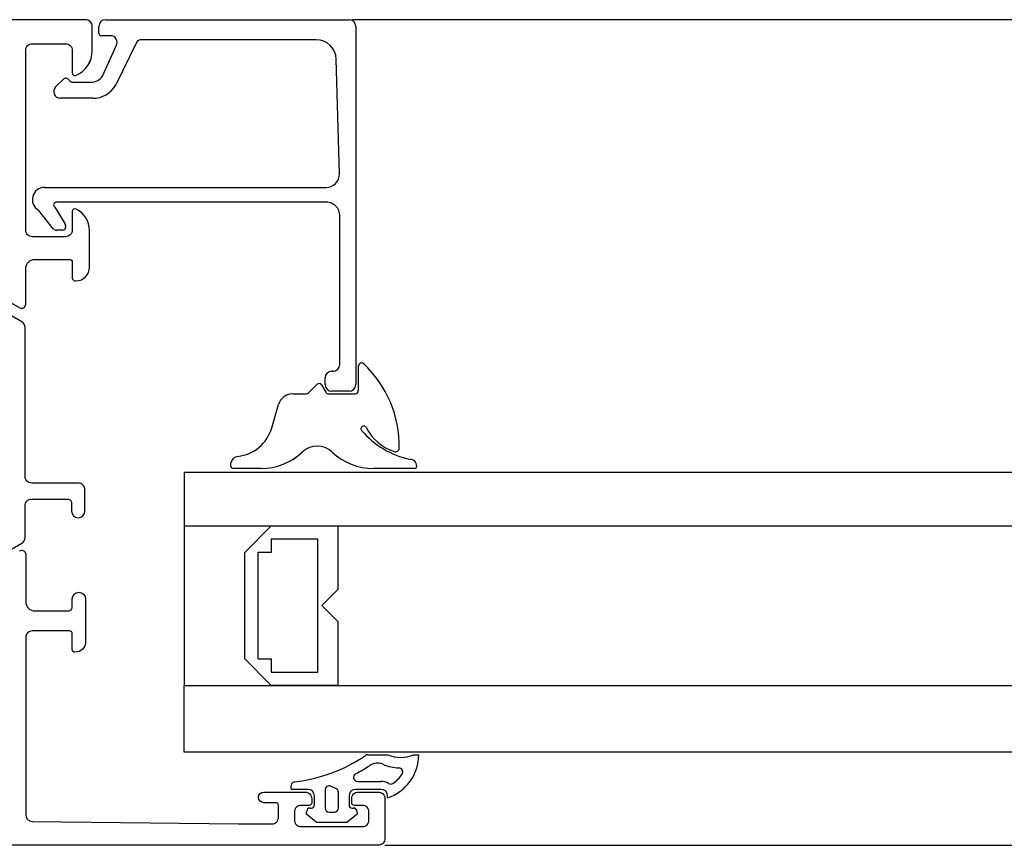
# Model space of a CAD drawing. Header units: millimetres. Extents: x 111285 to 237437, y -9513 to 52045.
# Tile 35 of 117: x 137683 to 137757, y 400 to 462. Entities that reach past the tile are written whole.
import ezdxf

# ---------------------------------------------------------------- set-up
doc = ezdxf.new("R2010")
doc.units = ezdxf.units.MM
doc.header["$LTSCALE"] = 100
doc.layers.get('0').update_dxf_attribs({"color": 252})
doc.layers.add('0-BUITENKOZIJNEN', color=252, linetype='Continuous')

# ---------------------------------------------------------------- blocks, each defined once
blk = doc.blocks.new('SR8-hori')
at = {"linetype": 'Continuous', "ltscale": 0.25}
for p, q in [((224, 56.9), (75.552, 56.9)), ((78, -5.1), (224, -5.1))]:
    blk.add_line(p, q, dxfattribs=at)
at = {"linetype": 'Continuous'}
for p, q in [((76, 29.046), (76, 30.873)), ((72.266, 28.872), (72.911, 29.518)), ((73.233, 29.475), (73.552, 28.923)), ((71.072, 28.8), (72.092, 28.8)), ((73.765, 28.8), (75.755, 28.8)), ((69.491, 26.244), (70.003, 27.999)), ((66.42, 23.364), (66.42, 23.624)), ((68.693, 23.2), (66.584, 23.2)), ((80.224, 23.2), (77.136, 23.2)), ((80.388, 23.383), (80.388, 23.364)), ((224, 22.9), (62.914, 22.9)), ((62.914, 22.9), (62.914, 18.9)), ((62.914, 18.9), (224, 18.9)), ((62.914, 18.9), (62.914, 6.9)), ((67.457, 16.9), (69.457, 18.9)), ((69.457, 18.9), (74.457, 18.9)), ((74.457, 18.9), (74.457, 14.1)), ((72.957, 17.9), (69.457, 17.9)), ((69.457, 17.9), (69.457, 16.9)), ((72.957, 7.9), (72.957, 17.9)), ((67.457, 8.9), (67.457, 16.9)), ((69.457, 16.9), (68.457, 16.9)), ((68.457, 16.9), (68.457, 8.9)), ((74.457, 14.1), (73.257, 12.9)), ((73.257, 12.9), (74.457, 11.7)), ((74.457, 11.7), (74.457, 6.9)), ((69.457, 6.9), (67.457, 8.9)), ((68.457, 8.9), (69.457, 8.9)), ((69.457, 8.9), (69.457, 7.9)), ((69.457, 7.9), (72.957, 7.9)), ((62.914, 1.9), (62.914, 6.9)), ((62.914, 6.9), (224, 6.9)), ((74.457, 6.9), (69.457, 6.9)), ((224, 1.9), (62.914, 1.9)), ((76.544, 1.648), (76.544, 1.648)), ((76.713, 1.7), (76.713, 1.7)), ((76.713, 1.7), (78.212, 1.7)), ((78.212, 1.7), (78.212, 1.7)), ((80.155, 1.7), (80.155, 1.7)), ((80.155, 1.7), (80.538, 1.7)), ((80.538, 1.7), (80.538, 1.7)), ((76.879, 0.909), (76.879, 0.909)), ((75.797, 0.265), (75.797, 0.265)), ((79.05, 0.705), (79.05, 0.705)), ((79.286, 0.237), (79.286, 0.237)), ((70.984, -0.492), (70.984, -0.492)), ((74.318, -0.836), (73.918, -0.665)), ((75.937, -0.3), (75.937, -0.3)), ((75.937, -0.3), (77.7, -0.3)), ((77.7, -0.3), (77.7, -0.3)), ((78.275, -0.462), (78.275, -0.462)), ((78.601, -0.453), (78.601, -0.453)), ((72.2, -0.9), (70.958, -0.9)), ((70.958, -0.9), (70.958, -0.9)), ((72.2, -0.9), (72.2, -0.9)), ((72.7, -2.07), (72.7, -1.4)), ((72.7, -1.4), (72.7, -1.4)), ((73.5, -0.941), (73.5, -0.941)), ((73.5, -0.941), (73.5, -2.3)), ((74.318, -0.836), (74.318, -0.836)), ((74.5, -2.3), (74.5, -1.112)), ((74.5, -1.112), (74.5, -1.112)), ((75.3, -1.4), (75.3, -1.4)), ((75.3, -1.4), (75.3, -2.07)), ((77.7, -0.9), (75.8, -0.9)), ((75.8, -0.9), (75.8, -0.9)), ((77.7, -0.9), (77.7, -0.9)), ((78.2, -1.54), (78.2, -1.4)), ((78.2, -1.4), (78.2, -1.4)), ((72.7, -2.07), (72.7, -2.07)), ((75.3, -2.07), (75.3, -2.07)), ((78.2, -1.54), (78.2, -1.54)), ((72.1, -2.768), (72.1, -2.6)), ((72.1, -2.6), (72.1, -2.6)), ((72.853, -3.4), (72.1, -2.768)), ((72.1, -2.768), (72.1, -2.768)), ((72.4, -2.3), (72.4, -2.3)), ((72.4, -2.3), (72.47, -2.3)), ((72.47, -2.3), (72.47, -2.3)), ((73.5, -2.3), (73.5, -2.3)), ((73.8, -2.6), (73.8, -2.6)), ((73.8, -2.6), (74.2, -2.6)), ((74.2, -2.6), (74.2, -2.6)), ((74.5, -2.3), (74.5, -2.3)), ((75.9, -2.768), (75.147, -3.4)), ((75.53, -2.3), (75.53, -2.3)), ((75.53, -2.3), (75.53, -2.3)), ((75.53, -2.3), (75.6, -2.3)), ((75.6, -2.3), (75.6, -2.3)), ((75.9, -2.6), (75.9, -2.6)), ((75.9, -2.6), (75.9, -2.768)), ((75.9, -2.768), (75.9, -2.768)), ((75.147, -3.4), (72.853, -3.4)), ((72.853, -3.4), (72.853, -3.4)), ((75.147, -3.4), (75.147, -3.4))]:
    blk.add_line(p, q, dxfattribs=at)
blk.add_lwpolyline([(49.632, 16.975), (50.7, 17.592, 0.267949), (50.95, 18.025), (50.95, 20.4, -0.414214), (51.45, 20.9), (54.15, 20.9, -0.414214), (54.45, 20.6), (54.45, 20, 1), (55.45, 20), (55.45, 21.6, 0.414214), (54.95, 22.1), (51.45, 22.1, -0.414214), (50.95, 22.6), (50.95, 33.775, 0.267949), (50.7, 34.208), (49.632, 34.825, -0.376373)], format="xyb", dxfattribs=at)
for centre, radius, start, end in [((76.246, 30.873), 0.246, 50.27094, 180), ((70.539, 24.849), 8.542, 359.23969, 46.65849), ((72.092, 29.046), 0.245, 270, 315), ((73.056, 29.373), 0.205, 30, 135), ((73.765, 29.046), 0.245, 210, 270), ((75.755, 29.046), 0.245, 270, 0), ((71.072, 27.687), 1.113, 90, 163.7287), ((66.611, 27.085), 3, 276.32951, 343.7287), ((76.402, 26.182), 0.209, 32.01883, 221.77532), ((81.309, 30.428), 6.699, 220.89414, 257.71686), ((79.894, 27.985), 3.722, 207.03917, 251.17294), ((68.693, 27.7), 4.5, 270, 313.4695), ((72.914, 23.247), 1.636, 46.5305, 133.4695), ((77.136, 27.7), 4.5, 226.5305, 270), ((78.781, 24.749), 0.3, 252.79359, 357.49172), ((67.008, 23.507), 0.6, 96.32951, 168.70696), ((79.888, 23.383), 0.5, 0, 90.3744), ((66.584, 23.364), 0.164, 180, 270), ((80.224, 23.364), 0.164, 270, 0), ((69.848, 11.489), 11.903, 276.58953, 304.23042), ((76.713, 1.4), 0.3, 90, 124.23042), ((77.109, 1.712), 3.43, 288.55099, 359.803), ((79.184, 3.992), 2.49, 247.03268, 292.96732), ((69.848, 11.489), 12.703, 297.92258, 303.60603), ((77.432, 0.076), 1, 65.90172, 123.60603), ((79.184, 3.992), 3.29, 245.90172, 267.66684), ((75.937, 0), 0.3, 117.92258, 270), ((77.109, 1.712), 2.63, 304.58469, 325.89642), ((79.038, 0.406), 0.3, 325.89642, 87.66684), ((71.419, -0.724), 0.493, 151.98337, 200.92498), ((71.248, -0.633), 0.3, 96.58953, 151.98337), ((73.8, -0.941), 0.3, 66.80141, 180), ((77.7, -1.4), 1.1, 58.51378, 90), ((78.431, -0.206), 0.3, 238.51378, 304.58469), ((72.2, -1.4), 0.5, 0, 90), ((74.2, -1.112), 0.3, 0, 66.80141), ((75.8, -1.4), 0.5, 90, 180), ((77.7, -1.4), 0.5, 0, 90), ((72.47, -2.07), 0.23, 270, 0), ((75.53, -2.07), 0.23, 180, 270), ((72.4, -2.6), 0.3, 90, 180), ((73.8, -2.3), 0.3, 180, 270), ((74.2, -2.3), 0.3, 270, 0), ((75.6, -2.6), 0.3, 0, 90)]:
    blk.add_arc(centre, radius, start, end, dxfattribs=at)
at = {"layer": '0-BUITENKOZIJNEN', "linetype": 'Continuous'}
for p, q in [((56.5, 55.9), (56.5, 56.4)), ((57, 56.9), (65.9, 56.9)), ((65.9, 56.9), (75.3, 56.9)), ((75.3, 56.9), (75.3, 56.9)), ((75.8, 56.4), (75.8, 29.5)), ((57.366, 55.7), (56.7, 55.7)), ((56.789, 52.7), (57.799, 54.95)), ((59.3, 55.15), (57.77, 52)), ((65.9, 55.4), (59.733, 55.4)), ((72.838, 55.4), (65.9, 55.4)), ((74.573, 45.326), (74.338, 53.939)), ((53.248, 51.854), (53.806, 52.412)), ((54.593, 52.2), (55.923, 52.2)), ((56.038, 51), (53.601, 51)), ((52.406, 44.3), (55.416, 44.3)), ((55.416, 44.3), (65.9, 44.3)), ((65.9, 44.3), (73.574, 44.3)), ((55.646, 43.2), (53.3, 43.2)), ((65.9, 43.2), (55.646, 43.2)), ((73.6, 43.2), (65.9, 43.2)), ((53.084, 41.167), (51.953, 42.608)), ((53.2, 42.827), (53.941, 41.585)), ((54, 41.444), (54, 41.3)), ((74.6, 31), (74.6, 42.039)), ((74.6, 42.039), (74.6, 42.039)), ((53.8, 41.1), (53.334, 41.1)), ((74, 30.5), (74.1, 30.5)), ((74.1, 30.5), (74, 30.5)), ((74, 30.5), (74, 30.5)), ((74, 30.5), (74.1, 30.5)), ((74.1, 30.5), (74.1, 30.5)), ((73.5, 29.5), (73.5, 30)), ((73.5, 30), (73.5, 30)), ((73.5, 29.5), (73.5, 29.5)), ((75.3, 29), (74, 29)), ((74, 29), (74, 29)), ((75.3, 29), (75.3, 29))]:
    blk.add_line(p, q, dxfattribs=at)
blk.add_lwpolyline([(49.921, 35.636), (50.55, 35.273, 0.57735), (51, 35.533), (51, 35.533), (51, 38.2, -0.414214), (51.7, 38.9), (54.3, 38.9, -0.414214), (54.5, 38.7), (54.5, 37.5, 0.414214), (54.7, 37.3), (54.8, 37.3, 0.414214), (55.8, 38.3), (55.8, 41.061, 0.287008), (54.788, 42.68, 0.553992), (54.5, 42.5), (54.5, 41.1, -0.414214), (54, 40.6), (51.5, 40.6, -0.414214), (51, 41.1), (51, 54.6, -0.414214), (51.5, 55.1), (54, 55.1, -0.414214), (54.5, 54.6), (54.5, 52.9, 0.536675), (54.778, 52.716, 0.301511), (56, 54.558), (56, 56.4, 0.414214), (55.5, 56.9), (22.5, 56.9, 0.414214)], format="xyb", dxfattribs=at)
at = {"layer": '0-BUITENKOZIJNEN', "linetype": 'Continuous', "ltscale": 0.25}
blk.add_lwpolyline([(50.55, 17.012, -0.577375), (51, 16.752), (51, 13.201, 0.414214), (51.7, 12.501), (54.2, 12.501, 0.414214), (54.5, 12.801), (54.5, 13.401, -1), (55.5, 13.401), (55.5, 10.201, -0.412335), (54.705, 9.401, -0.416094), (54.504, 9.601), (54.504, 10.801, 0.414214), (54.304, 11.001), (51.5, 11.001, 0.414214), (51, 10.501), (51, -2.806, 0.410557), (51.494, -3.306), (67, -3.5), (69.5, -3.5, 0.414214), (70, -3), (70, -2.1, 0.414214), (69.8, -1.9), (68.9, -1.9, -1), (68.9, -1.1), (72, -1.1, -0.414214), (72.5, -1.6), (72.5, -1.9, -0.414214), (72.3, -2.1), (71.7, -2.1, 0.414214), (71.2, -2.6), (71.2, -3.2, 0.414214), (71.7, -3.7), (76.3, -3.7, 0.414214), (76.8, -3.2), (76.8, -2.6, 0.414214), (76.3, -2.1), (75.7, -2.1, -0.414214), (75.5, -1.9), (75.5, -1.6, -0.414214), (76, -1.1), (77.5, -1.1, -0.414214), (78, -1.6), (78, -4.6, -0.414214), (77.5, -5.1), (0.5, -5.1, -0.414214)], format="xyb", dxfattribs=at)
at = {"layer": '0-BUITENKOZIJNEN', "linetype": 'Continuous'}
for centre, radius, start, end in [((57, 56.4), 0.5, 90, 180), ((75.3, 56.4), 0.5, 0, 90), ((56.7, 55.9), 0.2, 180, 270), ((57.366, 55.2), 0.5, 330, 90), ((59.733, 54.9), 0.5, 90, 150), ((72.838, 53.9), 1.5, 1.48146, 90), ((55.923, 53.2), 1, 270, 330), ((53.601, 51.5), 0.5, 135, 270), ((54.018, 52.2), 0.3, 34.8499, 135), ((54.593, 52.6), 0.4, 214.8499, 270), ((56.038, 53), 2, 270, 330), ((73.574, 45.3), 1, 270, 1.48146), ((52.406, 43.394), 0.906, 90, 240), ((53.3, 43), 0.2, 90, 240), ((73.593, 42.183), 1.017, 351.87211, 89.59405), ((53.8, 41.444), 0.2, 360, 45), ((53.334, 41.6), 0.5, 240, 270), ((53.8, 41.3), 0.2, 270, 0), ((74, 30), 0.5, 90, 180), ((74.1, 31), 0.5, 270, 0), ((74, 29.5), 0.5, 180, 270), ((75.3, 29.5), 0.5, 270, 0)]:
    blk.add_arc(centre, radius, start, end, dxfattribs=at)
blk = doc.blocks.new('onderlegger beganegrond')
blk.add_blockref('SR8-hori', (11480, 405.1))

msp = doc.modelspace()

# ---------------------------------------------------------------- linework, layer by layer
at = {"linetype": 'Continuous', "ltscale": 0.25}
for p, q in [((137855.998, 462), (137707.55, 462)), ((137855.998, 462), (137707.55, 462)), ((137855.998, 462), (137707.55, 462)), ((137709.999, 400), (137855.998, 400)), ((137709.999, 400), (137855.998, 400)), ((137709.999, 400), (137855.998, 400))]:
    msp.add_line(p, q, dxfattribs=at)
at = {"linetype": 'Continuous'}
for p, q in [((137707.999, 434.146), (137707.999, 435.973)), ((137707.999, 434.146), (137707.999, 435.973)), ((137707.999, 434.146), (137707.999, 435.973)), ((137704.264, 433.972), (137704.91, 434.618)), ((137704.264, 433.972), (137704.91, 434.618)), ((137704.264, 433.972), (137704.91, 434.618)), ((137705.232, 434.575), (137705.551, 434.023)), ((137705.232, 434.575), (137705.551, 434.023)), ((137705.232, 434.575), (137705.551, 434.023)), ((137703.07, 433.9), (137704.091, 433.9)), ((137703.07, 433.9), (137704.091, 433.9)), ((137703.07, 433.9), (137704.091, 433.9)), ((137705.763, 433.9), (137707.753, 433.9)), ((137705.763, 433.9), (137707.753, 433.9)), ((137705.763, 433.9), (137707.753, 433.9)), ((137701.49, 431.344), (137702.002, 433.099)), ((137701.49, 431.344), (137702.002, 433.099)), ((137701.49, 431.344), (137702.002, 433.099)), ((137698.419, 428.464), (137698.419, 428.724)), ((137698.419, 428.464), (137698.419, 428.724)), ((137698.419, 428.464), (137698.419, 428.724)), ((137712.386, 428.483), (137712.386, 428.464)), ((137712.386, 428.483), (137712.386, 428.464)), ((137712.386, 428.483), (137712.386, 428.464)), ((137855.998, 428), (137694.912, 428)), ((137694.912, 428), (137694.912, 424)), ((137855.998, 428), (137694.912, 428)), ((137694.912, 428), (137694.912, 424)), ((137855.998, 428), (137694.912, 428)), ((137694.912, 428), (137694.912, 424)), ((137700.691, 428.3), (137698.582, 428.3)), ((137700.691, 428.3), (137698.582, 428.3)), ((137700.691, 428.3), (137698.582, 428.3)), ((137712.223, 428.3), (137709.135, 428.3)), ((137712.223, 428.3), (137709.135, 428.3)), ((137712.223, 428.3), (137709.135, 428.3)), ((137694.912, 424), (137855.998, 424)), ((137694.912, 424), (137694.912, 412)), ((137694.912, 424), (137855.998, 424)), ((137694.912, 424), (137694.912, 412)), ((137694.912, 424), (137855.998, 424)), ((137694.912, 424), (137694.912, 412)), ((137699.456, 422), (137701.456, 424)), ((137699.456, 422), (137701.456, 424)), ((137699.456, 422), (137701.456, 424)), ((137701.456, 424), (137706.456, 424)), ((137701.456, 424), (137706.456, 424)), ((137701.456, 424), (137706.456, 424)), ((137706.456, 424), (137706.456, 419.2)), ((137706.456, 424), (137706.456, 419.2)), ((137706.456, 424), (137706.456, 419.2)), ((137704.956, 423), (137701.456, 423)), ((137701.456, 423), (137701.456, 422)), ((137704.956, 423), (137701.456, 423)), ((137701.456, 423), (137701.456, 422)), ((137704.956, 423), (137701.456, 423)), ((137701.456, 423), (137701.456, 422)), ((137704.956, 413), (137704.956, 423)), ((137704.956, 413), (137704.956, 423)), ((137704.956, 413), (137704.956, 423)), ((137699.456, 414), (137699.456, 422)), ((137699.456, 414), (137699.456, 422)), ((137699.456, 414), (137699.456, 422)), ((137701.456, 422), (137700.456, 422)), ((137700.456, 422), (137700.456, 414)), ((137701.456, 422), (137700.456, 422)), ((137700.456, 422), (137700.456, 414)), ((137701.456, 422), (137700.456, 422)), ((137700.456, 422), (137700.456, 414)), ((137706.456, 419.2), (137705.256, 418)), ((137706.456, 419.2), (137705.256, 418)), ((137706.456, 419.2), (137705.256, 418)), ((137705.256, 418), (137706.456, 416.8)), ((137705.256, 418), (137706.456, 416.8)), ((137705.256, 418), (137706.456, 416.8)), ((137706.456, 416.8), (137706.456, 412)), ((137706.456, 416.8), (137706.456, 412)), ((137706.456, 416.8), (137706.456, 412)), ((137701.456, 412), (137699.456, 414)), ((137701.456, 412), (137699.456, 414)), ((137701.456, 412), (137699.456, 414)), ((137700.456, 414), (137701.456, 414)), ((137700.456, 414), (137701.456, 414)), ((137700.456, 414), (137701.456, 414)), ((137701.456, 414), (137701.456, 413)), ((137701.456, 414), (137701.456, 413)), ((137701.456, 414), (137701.456, 413)), ((137701.456, 413), (137704.956, 413)), ((137701.456, 413), (137704.956, 413)), ((137701.456, 413), (137704.956, 413)), ((137694.912, 407), (137694.912, 412)), ((137694.912, 412), (137855.998, 412)), ((137694.912, 407), (137694.912, 412)), ((137694.912, 412), (137855.998, 412)), ((137694.912, 407), (137694.912, 412)), ((137694.912, 412), (137855.998, 412)), ((137706.456, 412), (137701.456, 412)), ((137706.456, 412), (137701.456, 412)), ((137706.456, 412), (137701.456, 412)), ((137855.998, 407), (137694.912, 407)), ((137855.998, 407), (137694.912, 407)), ((137855.998, 407), (137694.912, 407)), ((137708.542, 406.748), (137708.542, 406.748)), ((137708.542, 406.748), (137708.542, 406.748)), ((137708.542, 406.748), (137708.542, 406.748)), ((137708.711, 406.8), (137708.711, 406.8)), ((137708.711, 406.8), (137710.211, 406.8)), ((137708.711, 406.8), (137708.711, 406.8)), ((137708.711, 406.8), (137710.211, 406.8)), ((137708.711, 406.8), (137708.711, 406.8)), ((137708.711, 406.8), (137710.211, 406.8)), ((137710.211, 406.8), (137710.211, 406.8)), ((137710.211, 406.8), (137710.211, 406.8)), ((137710.211, 406.8), (137710.211, 406.8)), ((137712.154, 406.8), (137712.154, 406.8)), ((137712.154, 406.8), (137712.537, 406.8)), ((137712.154, 406.8), (137712.154, 406.8)), ((137712.154, 406.8), (137712.537, 406.8)), ((137712.154, 406.8), (137712.154, 406.8)), ((137712.154, 406.8), (137712.537, 406.8)), ((137712.537, 406.8), (137712.537, 406.8)), ((137712.537, 406.8), (137712.537, 406.8)), ((137712.537, 406.8), (137712.537, 406.8)), ((137708.878, 406.009), (137708.878, 406.009)), ((137708.878, 406.009), (137708.878, 406.009)), ((137708.878, 406.009), (137708.878, 406.009)), ((137711.049, 405.805), (137711.049, 405.805)), ((137711.049, 405.805), (137711.049, 405.805)), ((137711.049, 405.805), (137711.049, 405.805)), ((137707.795, 405.365), (137707.795, 405.365)), ((137707.795, 405.365), (137707.795, 405.365)), ((137707.795, 405.365), (137707.795, 405.365)), ((137707.936, 404.8), (137707.936, 404.8)), ((137707.936, 404.8), (137709.699, 404.8)), ((137707.936, 404.8), (137707.936, 404.8)), ((137707.936, 404.8), (137709.699, 404.8)), ((137707.936, 404.8), (137707.936, 404.8)), ((137707.936, 404.8), (137709.699, 404.8)), ((137709.699, 404.8), (137709.699, 404.8)), ((137709.699, 404.8), (137709.699, 404.8)), ((137709.699, 404.8), (137709.699, 404.8)), ((137711.285, 405.337), (137711.285, 405.337)), ((137711.285, 405.337), (137711.285, 405.337)), ((137711.285, 405.337), (137711.285, 405.337)), ((137704.199, 404.2), (137702.957, 404.2)), ((137702.957, 404.2), (137702.957, 404.2)), ((137704.199, 404.2), (137702.957, 404.2)), ((137702.957, 404.2), (137702.957, 404.2)), ((137704.199, 404.2), (137702.957, 404.2)), ((137702.957, 404.2), (137702.957, 404.2)), ((137702.982, 404.608), (137702.982, 404.608)), ((137702.982, 404.608), (137702.982, 404.608)), ((137702.982, 404.608), (137702.982, 404.608)), ((137704.199, 404.2), (137704.199, 404.2)), ((137704.199, 404.2), (137704.199, 404.2)), ((137704.199, 404.2), (137704.199, 404.2)), ((137705.499, 404.159), (137705.499, 404.159)), ((137705.499, 404.159), (137705.499, 402.8)), ((137705.499, 404.159), (137705.499, 404.159)), ((137705.499, 404.159), (137705.499, 402.8)), ((137705.499, 404.159), (137705.499, 404.159)), ((137705.499, 404.159), (137705.499, 402.8)), ((137706.317, 404.264), (137705.917, 404.435)), ((137706.317, 404.264), (137705.917, 404.435)), ((137706.317, 404.264), (137705.917, 404.435)), ((137706.317, 404.264), (137706.317, 404.264)), ((137706.317, 404.264), (137706.317, 404.264)), ((137706.317, 404.264), (137706.317, 404.264)), ((137709.699, 404.2), (137707.799, 404.2)), ((137707.799, 404.2), (137707.799, 404.2)), ((137709.699, 404.2), (137707.799, 404.2)), ((137707.799, 404.2), (137707.799, 404.2)), ((137709.699, 404.2), (137707.799, 404.2)), ((137707.799, 404.2), (137707.799, 404.2)), ((137709.699, 404.2), (137709.699, 404.2)), ((137709.699, 404.2), (137709.699, 404.2)), ((137709.699, 404.2), (137709.699, 404.2)), ((137710.273, 404.638), (137710.273, 404.638)), ((137710.273, 404.638), (137710.273, 404.638)), ((137710.273, 404.638), (137710.273, 404.638)), ((137710.6, 404.647), (137710.6, 404.647)), ((137710.6, 404.647), (137710.6, 404.647)), ((137710.6, 404.647), (137710.6, 404.647)), ((137704.699, 403.03), (137704.699, 403.7)), ((137704.699, 403.7), (137704.699, 403.7)), ((137704.699, 403.03), (137704.699, 403.7)), ((137704.699, 403.7), (137704.699, 403.7)), ((137704.699, 403.03), (137704.699, 403.7)), ((137704.699, 403.7), (137704.699, 403.7)), ((137706.499, 402.8), (137706.499, 403.988)), ((137706.499, 403.988), (137706.499, 403.988)), ((137706.499, 402.8), (137706.499, 403.988)), ((137706.499, 403.988), (137706.499, 403.988)), ((137706.499, 402.8), (137706.499, 403.988)), ((137706.499, 403.988), (137706.499, 403.988)), ((137707.299, 403.7), (137707.299, 403.7)), ((137707.299, 403.7), (137707.299, 403.03)), ((137707.299, 403.7), (137707.299, 403.7)), ((137707.299, 403.7), (137707.299, 403.03)), ((137707.299, 403.7), (137707.299, 403.7)), ((137707.299, 403.7), (137707.299, 403.03)), ((137710.199, 403.56), (137710.199, 403.7)), ((137710.199, 403.7), (137710.199, 403.7)), ((137710.199, 403.56), (137710.199, 403.7)), ((137710.199, 403.7), (137710.199, 403.7)), ((137710.199, 403.56), (137710.199, 403.7)), ((137710.199, 403.7), (137710.199, 403.7)), ((137710.199, 403.56), (137710.199, 403.56)), ((137710.199, 403.56), (137710.199, 403.56)), ((137710.199, 403.56), (137710.199, 403.56)), ((137704.399, 402.8), (137704.399, 402.8)), ((137704.399, 402.8), (137704.469, 402.8)), ((137704.399, 402.8), (137704.399, 402.8)), ((137704.399, 402.8), (137704.469, 402.8)), ((137704.399, 402.8), (137704.399, 402.8)), ((137704.399, 402.8), (137704.469, 402.8)), ((137704.469, 402.8), (137704.469, 402.8)), ((137704.469, 402.8), (137704.469, 402.8)), ((137704.469, 402.8), (137704.469, 402.8)), ((137704.699, 403.03), (137704.699, 403.03)), ((137704.699, 403.03), (137704.699, 403.03)), ((137704.699, 403.03), (137704.699, 403.03)), ((137705.499, 402.8), (137705.499, 402.8)), ((137705.499, 402.8), (137705.499, 402.8)), ((137705.499, 402.8), (137705.499, 402.8)), ((137706.499, 402.8), (137706.499, 402.8)), ((137706.499, 402.8), (137706.499, 402.8)), ((137706.499, 402.8), (137706.499, 402.8)), ((137707.299, 403.03), (137707.299, 403.03)), ((137707.299, 403.03), (137707.299, 403.03)), ((137707.299, 403.03), (137707.299, 403.03)), ((137707.529, 402.8), (137707.529, 402.8)), ((137707.529, 402.8), (137707.529, 402.8)), ((137707.529, 402.8), (137707.599, 402.8)), ((137707.529, 402.8), (137707.529, 402.8)), ((137707.529, 402.8), (137707.529, 402.8)), ((137707.529, 402.8), (137707.599, 402.8)), ((137707.529, 402.8), (137707.529, 402.8)), ((137707.529, 402.8), (137707.529, 402.8)), ((137707.529, 402.8), (137707.599, 402.8)), ((137707.599, 402.8), (137707.599, 402.8)), ((137707.599, 402.8), (137707.599, 402.8)), ((137707.599, 402.8), (137707.599, 402.8)), ((137704.099, 402.332), (137704.099, 402.5)), ((137704.099, 402.5), (137704.099, 402.5)), ((137704.099, 402.332), (137704.099, 402.5)), ((137704.099, 402.5), (137704.099, 402.5)), ((137704.099, 402.332), (137704.099, 402.5)), ((137704.099, 402.5), (137704.099, 402.5)), ((137704.852, 401.7), (137704.099, 402.332)), ((137704.099, 402.332), (137704.099, 402.332)), ((137704.852, 401.7), (137704.099, 402.332)), ((137704.099, 402.332), (137704.099, 402.332)), ((137704.852, 401.7), (137704.099, 402.332)), ((137704.099, 402.332), (137704.099, 402.332)), ((137705.799, 402.5), (137705.799, 402.5)), ((137705.799, 402.5), (137706.199, 402.5)), ((137705.799, 402.5), (137705.799, 402.5)), ((137705.799, 402.5), (137706.199, 402.5)), ((137705.799, 402.5), (137705.799, 402.5)), ((137705.799, 402.5), (137706.199, 402.5)), ((137706.199, 402.5), (137706.199, 402.5)), ((137706.199, 402.5), (137706.199, 402.5)), ((137706.199, 402.5), (137706.199, 402.5)), ((137707.899, 402.332), (137707.145, 401.7)), ((137707.899, 402.332), (137707.145, 401.7)), ((137707.899, 402.332), (137707.145, 401.7)), ((137707.899, 402.5), (137707.899, 402.5)), ((137707.899, 402.5), (137707.899, 402.332)), ((137707.899, 402.5), (137707.899, 402.5)), ((137707.899, 402.5), (137707.899, 402.332)), ((137707.899, 402.5), (137707.899, 402.5)), ((137707.899, 402.5), (137707.899, 402.332)), ((137707.899, 402.332), (137707.899, 402.332)), ((137707.899, 402.332), (137707.899, 402.332)), ((137707.899, 402.332), (137707.899, 402.332)), ((137707.145, 401.7), (137704.852, 401.7)), ((137704.852, 401.7), (137704.852, 401.7)), ((137707.145, 401.7), (137704.852, 401.7)), ((137704.852, 401.7), (137704.852, 401.7)), ((137707.145, 401.7), (137704.852, 401.7)), ((137704.852, 401.7), (137704.852, 401.7)), ((137707.145, 401.7), (137707.145, 401.7)), ((137707.145, 401.7), (137707.145, 401.7)), ((137707.145, 401.7), (137707.145, 401.7))]:
    msp.add_line(p, q, dxfattribs=at)
msp.add_lwpolyline([(137681.63, 422.075), (137682.699, 422.692, 0.267949), (137682.949, 423.125), (137682.949, 425.5, -0.414214), (137683.449, 426), (137686.149, 426, -0.414214), (137686.449, 425.7), (137686.449, 425.1, 1), (137687.449, 425.1), (137687.449, 426.7, 0.414214), (137686.949, 427.2), (137683.449, 427.2, -0.414214), (137682.949, 427.7), (137682.949, 438.875, 0.267949), (137682.699, 439.308), (137681.63, 439.925, -0.376373)], format="xyb", dxfattribs=at)
msp.add_lwpolyline([(137681.63, 422.075), (137682.699, 422.692, 0.267949), (137682.949, 423.125), (137682.949, 425.5, -0.414214), (137683.449, 426), (137686.149, 426, -0.414214), (137686.449, 425.7), (137686.449, 425.1, 1), (137687.449, 425.1), (137687.449, 426.7, 0.414214), (137686.949, 427.2), (137683.449, 427.2, -0.414214), (137682.949, 427.7), (137682.949, 438.875, 0.267949), (137682.699, 439.308), (137681.63, 439.925, -0.376373)], format="xyb", dxfattribs=at)
msp.add_lwpolyline([(137681.63, 422.075), (137682.699, 422.692, 0.267949), (137682.949, 423.125), (137682.949, 425.5, -0.414214), (137683.449, 426), (137686.149, 426, -0.414214), (137686.449, 425.7), (137686.449, 425.1, 1), (137687.449, 425.1), (137687.449, 426.7, 0.414214), (137686.949, 427.2), (137683.449, 427.2, -0.414214), (137682.949, 427.7), (137682.949, 438.875, 0.267949), (137682.699, 439.308), (137681.63, 439.925, -0.376373)], format="xyb", dxfattribs=at)
for centre, radius, start, end in [((137708.244, 435.973), 0.246, 50.27094, 180), ((137708.244, 435.973), 0.246, 50.27094, 180), ((137708.244, 435.973), 0.246, 50.27094, 180), ((137702.538, 429.949), 8.542, 359.23969, 46.65849), ((137702.538, 429.949), 8.542, 359.23969, 46.65849), ((137702.538, 429.949), 8.542, 359.23969, 46.65849), ((137705.055, 434.473), 0.205, 30, 135), ((137705.055, 434.473), 0.205, 30, 135), ((137705.055, 434.473), 0.205, 30, 135), ((137703.07, 432.787), 1.113, 90, 163.7287), ((137703.07, 432.787), 1.113, 90, 163.7287), ((137703.07, 432.787), 1.113, 90, 163.7287), ((137704.091, 434.146), 0.245, 270, 315), ((137704.091, 434.146), 0.245, 270, 315), ((137704.091, 434.146), 0.245, 270, 315), ((137705.763, 434.146), 0.245, 210, 270), ((137705.763, 434.146), 0.245, 210, 270), ((137705.763, 434.146), 0.245, 210, 270), ((137707.753, 434.146), 0.245, 270, 0), ((137707.753, 434.146), 0.245, 270, 0), ((137707.753, 434.146), 0.245, 270, 0), ((137708.4, 431.282), 0.209, 32.01883, 221.77532), ((137708.4, 431.282), 0.209, 32.01883, 221.77532), ((137708.4, 431.282), 0.209, 32.01883, 221.77532), ((137698.61, 432.185), 3, 276.32951, 343.7287), ((137698.61, 432.185), 3, 276.32951, 343.7287), ((137698.61, 432.185), 3, 276.32951, 343.7287), ((137713.308, 435.528), 6.699, 220.89414, 257.71686), ((137713.308, 435.528), 6.699, 220.89414, 257.71686), ((137713.308, 435.528), 6.699, 220.89414, 257.71686), ((137711.892, 433.085), 3.722, 207.03917, 251.17294), ((137711.892, 433.085), 3.722, 207.03917, 251.17294), ((137711.892, 433.085), 3.722, 207.03917, 251.17294), ((137704.913, 428.347), 1.636, 46.5305, 133.4695), ((137704.913, 428.347), 1.636, 46.5305, 133.4695), ((137704.913, 428.347), 1.636, 46.5305, 133.4695), ((137699.007, 428.607), 0.6, 96.32951, 168.70696), ((137699.007, 428.607), 0.6, 96.32951, 168.70696), ((137699.007, 428.607), 0.6, 96.32951, 168.70696), ((137700.691, 432.8), 4.5, 270, 313.4695), ((137700.691, 432.8), 4.5, 270, 313.4695), ((137700.691, 432.8), 4.5, 270, 313.4695), ((137709.135, 432.8), 4.5, 226.5305, 270), ((137709.135, 432.8), 4.5, 226.5305, 270), ((137709.135, 432.8), 4.5, 226.5305, 270), ((137710.78, 429.849), 0.3, 252.79359, 357.49172), ((137710.78, 429.849), 0.3, 252.79359, 357.49172), ((137710.78, 429.849), 0.3, 252.79359, 357.49172), ((137698.582, 428.464), 0.164, 180, 270), ((137698.582, 428.464), 0.164, 180, 270), ((137698.582, 428.464), 0.164, 180, 270), ((137711.886, 428.483), 0.5, 0, 90.3744), ((137711.886, 428.483), 0.5, 0, 90.3744), ((137711.886, 428.483), 0.5, 0, 90.3744), ((137712.223, 428.464), 0.164, 270, 0), ((137712.223, 428.464), 0.164, 270, 0), ((137712.223, 428.464), 0.164, 270, 0), ((137701.847, 416.589), 11.903, 276.58953, 304.23042), ((137701.847, 416.589), 11.903, 276.58953, 304.23042), ((137701.847, 416.589), 11.903, 276.58953, 304.23042), ((137708.711, 406.5), 0.3, 90, 124.23042), ((137708.711, 406.5), 0.3, 90, 124.23042), ((137708.711, 406.5), 0.3, 90, 124.23042), ((137709.107, 406.812), 3.43, 288.55099, 359.803), ((137709.107, 406.812), 3.43, 288.55099, 359.803), ((137709.107, 406.812), 3.43, 288.55099, 359.803), ((137711.182, 409.092), 2.49, 247.03268, 292.96732), ((137711.182, 409.092), 2.49, 247.03268, 292.96732), ((137711.182, 409.092), 2.49, 247.03268, 292.96732), ((137701.847, 416.589), 12.703, 297.92258, 303.60603), ((137701.847, 416.589), 12.703, 297.92258, 303.60603), ((137701.847, 416.589), 12.703, 297.92258, 303.60603), ((137709.431, 405.176), 1, 65.90172, 123.60603), ((137709.431, 405.176), 1, 65.90172, 123.60603), ((137709.431, 405.176), 1, 65.90172, 123.60603), ((137711.182, 409.092), 3.29, 245.90172, 267.66684), ((137711.182, 409.092), 3.29, 245.90172, 267.66684), ((137711.182, 409.092), 3.29, 245.90172, 267.66684), ((137711.036, 405.506), 0.3, 325.89642, 87.66684), ((137711.036, 405.506), 0.3, 325.89642, 87.66684), ((137711.036, 405.506), 0.3, 325.89642, 87.66684), ((137703.247, 404.467), 0.3, 96.58953, 151.98337), ((137703.247, 404.467), 0.3, 96.58953, 151.98337), ((137703.247, 404.467), 0.3, 96.58953, 151.98337), ((137707.936, 405.1), 0.3, 117.92258, 270), ((137707.936, 405.1), 0.3, 117.92258, 270), ((137707.936, 405.1), 0.3, 117.92258, 270), ((137709.699, 403.7), 1.1, 58.51378, 90), ((137709.699, 403.7), 1.1, 58.51378, 90), ((137709.699, 403.7), 1.1, 58.51378, 90), ((137709.107, 406.812), 2.63, 304.58469, 325.89642), ((137709.107, 406.812), 2.63, 304.58469, 325.89642), ((137709.107, 406.812), 2.63, 304.58469, 325.89642), ((137703.417, 404.376), 0.493, 151.98337, 200.92498), ((137703.417, 404.376), 0.493, 151.98337, 200.92498), ((137703.417, 404.376), 0.493, 151.98337, 200.92498), ((137704.199, 403.7), 0.5, 0, 90), ((137704.199, 403.7), 0.5, 0, 90), ((137704.199, 403.7), 0.5, 0, 90), ((137705.799, 404.159), 0.3, 66.80141, 180), ((137705.799, 404.159), 0.3, 66.80141, 180), ((137705.799, 404.159), 0.3, 66.80141, 180), ((137706.199, 403.988), 0.3, 0, 66.80141), ((137706.199, 403.988), 0.3, 0, 66.80141), ((137706.199, 403.988), 0.3, 0, 66.80141), ((137707.799, 403.7), 0.5, 90, 180), ((137707.799, 403.7), 0.5, 90, 180), ((137707.799, 403.7), 0.5, 90, 180), ((137709.699, 403.7), 0.5, 0, 90), ((137709.699, 403.7), 0.5, 0, 90), ((137709.699, 403.7), 0.5, 0, 90), ((137710.43, 404.894), 0.3, 238.51378, 304.58469), ((137710.43, 404.894), 0.3, 238.51378, 304.58469), ((137710.43, 404.894), 0.3, 238.51378, 304.58469), ((137704.399, 402.5), 0.3, 90, 180), ((137704.399, 402.5), 0.3, 90, 180), ((137704.399, 402.5), 0.3, 90, 180), ((137704.469, 403.03), 0.23, 270, 0), ((137704.469, 403.03), 0.23, 270, 0), ((137704.469, 403.03), 0.23, 270, 0), ((137705.799, 402.8), 0.3, 180, 270), ((137705.799, 402.8), 0.3, 180, 270), ((137705.799, 402.8), 0.3, 180, 270), ((137706.199, 402.8), 0.3, 270, 0), ((137706.199, 402.8), 0.3, 270, 0), ((137706.199, 402.8), 0.3, 270, 0), ((137707.529, 403.03), 0.23, 180, 270), ((137707.529, 403.03), 0.23, 180, 270), ((137707.529, 403.03), 0.23, 180, 270), ((137707.599, 402.5), 0.3, 0, 90), ((137707.599, 402.5), 0.3, 0, 90), ((137707.599, 402.5), 0.3, 0, 90)]:
    msp.add_arc(centre, radius, start, end, dxfattribs=at)
at = {"layer": '0-BUITENKOZIJNEN', "linetype": 'Continuous'}
for p, q in [((137688.999, 462), (137697.899, 462)), ((137688.999, 462), (137697.899, 462)), ((137688.999, 462), (137697.899, 462)), ((137697.899, 462), (137707.299, 462)), ((137697.899, 462), (137707.299, 462)), ((137697.899, 462), (137707.299, 462)), ((137707.299, 462), (137707.299, 462)), ((137707.299, 462), (137707.299, 462)), ((137707.299, 462), (137707.299, 462)), ((137688.499, 461), (137688.499, 461.5)), ((137688.499, 461), (137688.499, 461.5)), ((137688.499, 461), (137688.499, 461.5)), ((137707.799, 461.5), (137707.799, 434.6)), ((137707.799, 461.5), (137707.799, 434.6)), ((137707.799, 461.5), (137707.799, 434.6)), ((137689.365, 460.8), (137688.699, 460.8)), ((137689.365, 460.8), (137688.699, 460.8)), ((137689.365, 460.8), (137688.699, 460.8)), ((137697.899, 460.5), (137691.732, 460.5)), ((137697.899, 460.5), (137691.732, 460.5)), ((137697.899, 460.5), (137691.732, 460.5)), ((137704.837, 460.5), (137697.899, 460.5)), ((137704.837, 460.5), (137697.899, 460.5)), ((137704.837, 460.5), (137697.899, 460.5)), ((137688.787, 457.8), (137689.798, 460.05)), ((137688.787, 457.8), (137689.798, 460.05)), ((137688.787, 457.8), (137689.798, 460.05)), ((137691.299, 460.25), (137689.769, 457.1)), ((137691.299, 460.25), (137689.769, 457.1)), ((137691.299, 460.25), (137689.769, 457.1)), ((137706.572, 450.426), (137706.336, 459.039)), ((137706.572, 450.426), (137706.336, 459.039)), ((137706.572, 450.426), (137706.336, 459.039)), ((137685.246, 456.954), (137685.805, 457.512)), ((137685.246, 456.954), (137685.805, 457.512)), ((137685.246, 456.954), (137685.805, 457.512)), ((137686.591, 457.3), (137687.921, 457.3)), ((137686.591, 457.3), (137687.921, 457.3)), ((137686.591, 457.3), (137687.921, 457.3)), ((137688.037, 456.1), (137685.6, 456.1)), ((137688.037, 456.1), (137685.6, 456.1)), ((137688.037, 456.1), (137685.6, 456.1)), ((137684.405, 449.4), (137687.415, 449.4)), ((137684.405, 449.4), (137687.415, 449.4)), ((137684.405, 449.4), (137687.415, 449.4)), ((137687.415, 449.4), (137697.899, 449.4)), ((137687.415, 449.4), (137697.899, 449.4)), ((137687.415, 449.4), (137697.899, 449.4)), ((137697.899, 449.4), (137705.572, 449.4)), ((137697.899, 449.4), (137705.572, 449.4)), ((137697.899, 449.4), (137705.572, 449.4)), ((137685.082, 446.267), (137683.952, 447.708)), ((137685.082, 446.267), (137683.952, 447.708)), ((137685.082, 446.267), (137683.952, 447.708)), ((137685.199, 447.927), (137685.94, 446.685)), ((137685.199, 447.927), (137685.94, 446.685)), ((137685.199, 447.927), (137685.94, 446.685)), ((137687.644, 448.3), (137685.299, 448.3)), ((137687.644, 448.3), (137685.299, 448.3)), ((137687.644, 448.3), (137685.299, 448.3)), ((137697.899, 448.3), (137687.644, 448.3)), ((137697.899, 448.3), (137687.644, 448.3)), ((137697.899, 448.3), (137687.644, 448.3)), ((137705.599, 448.3), (137697.899, 448.3)), ((137705.599, 448.3), (137697.899, 448.3)), ((137705.599, 448.3), (137697.899, 448.3)), ((137706.599, 436.1), (137706.599, 447.139)), ((137706.599, 447.139), (137706.599, 447.139)), ((137706.599, 436.1), (137706.599, 447.139)), ((137706.599, 447.139), (137706.599, 447.139)), ((137706.599, 436.1), (137706.599, 447.139)), ((137706.599, 447.139), (137706.599, 447.139)), ((137685.799, 446.2), (137685.332, 446.2)), ((137685.799, 446.2), (137685.332, 446.2)), ((137685.799, 446.2), (137685.332, 446.2)), ((137685.999, 446.544), (137685.999, 446.4)), ((137685.999, 446.544), (137685.999, 446.4)), ((137685.999, 446.544), (137685.999, 446.4)), ((137705.999, 435.6), (137706.099, 435.6)), ((137706.099, 435.6), (137705.999, 435.6)), ((137705.999, 435.6), (137705.999, 435.6)), ((137705.999, 435.6), (137706.099, 435.6)), ((137705.999, 435.6), (137706.099, 435.6)), ((137706.099, 435.6), (137705.999, 435.6)), ((137705.999, 435.6), (137705.999, 435.6)), ((137705.999, 435.6), (137706.099, 435.6)), ((137705.999, 435.6), (137706.099, 435.6)), ((137706.099, 435.6), (137705.999, 435.6)), ((137705.999, 435.6), (137705.999, 435.6)), ((137705.999, 435.6), (137706.099, 435.6)), ((137706.099, 435.6), (137706.099, 435.6)), ((137706.099, 435.6), (137706.099, 435.6)), ((137706.099, 435.6), (137706.099, 435.6)), ((137705.499, 434.6), (137705.499, 435.1)), ((137705.499, 435.1), (137705.499, 435.1)), ((137705.499, 434.6), (137705.499, 435.1)), ((137705.499, 435.1), (137705.499, 435.1)), ((137705.499, 434.6), (137705.499, 435.1)), ((137705.499, 435.1), (137705.499, 435.1)), ((137705.499, 434.6), (137705.499, 434.6)), ((137705.499, 434.6), (137705.499, 434.6)), ((137705.499, 434.6), (137705.499, 434.6)), ((137707.299, 434.1), (137705.999, 434.1)), ((137705.999, 434.1), (137705.999, 434.1)), ((137707.299, 434.1), (137705.999, 434.1)), ((137705.999, 434.1), (137705.999, 434.1)), ((137707.299, 434.1), (137705.999, 434.1)), ((137705.999, 434.1), (137705.999, 434.1)), ((137707.299, 434.1), (137707.299, 434.1)), ((137707.299, 434.1), (137707.299, 434.1)), ((137707.299, 434.1), (137707.299, 434.1))]:
    msp.add_line(p, q, dxfattribs=at)
msp.add_lwpolyline([(137681.92, 440.736), (137682.549, 440.373, 0.57735), (137682.999, 440.633), (137682.999, 440.633), (137682.999, 443.3, -0.414214), (137683.699, 444), (137686.299, 444, -0.414214), (137686.499, 443.8), (137686.499, 442.6, 0.414214), (137686.699, 442.4), (137686.799, 442.4, 0.414214), (137687.799, 443.4), (137687.799, 446.161, 0.287008), (137686.786, 447.78, 0.553992), (137686.499, 447.6), (137686.499, 446.2, -0.414214), (137685.999, 445.7), (137683.499, 445.7, -0.414214), (137682.999, 446.2), (137682.999, 459.7, -0.414214), (137683.499, 460.2), (137685.999, 460.2, -0.414214), (137686.499, 459.7), (137686.499, 458, 0.536675), (137686.776, 457.816, 0.301511), (137687.999, 459.658), (137687.999, 461.5, 0.414214), (137687.499, 462), (137654.499, 462, 0.414214)], format="xyb", dxfattribs=at)
msp.add_lwpolyline([(137681.92, 440.736), (137682.549, 440.373, 0.57735), (137682.999, 440.633), (137682.999, 440.633), (137682.999, 443.3, -0.414214), (137683.699, 444), (137686.299, 444, -0.414214), (137686.499, 443.8), (137686.499, 442.6, 0.414214), (137686.699, 442.4), (137686.799, 442.4, 0.414214), (137687.799, 443.4), (137687.799, 446.161, 0.287008), (137686.786, 447.78, 0.553992), (137686.499, 447.6), (137686.499, 446.2, -0.414214), (137685.999, 445.7), (137683.499, 445.7, -0.414214), (137682.999, 446.2), (137682.999, 459.7, -0.414214), (137683.499, 460.2), (137685.999, 460.2, -0.414214), (137686.499, 459.7), (137686.499, 458, 0.536675), (137686.776, 457.816, 0.301511), (137687.999, 459.658), (137687.999, 461.5, 0.414214), (137687.499, 462), (137654.499, 462, 0.414214)], format="xyb", dxfattribs=at)
msp.add_lwpolyline([(137681.92, 440.736), (137682.549, 440.373, 0.57735), (137682.999, 440.633), (137682.999, 440.633), (137682.999, 443.3, -0.414214), (137683.699, 444), (137686.299, 444, -0.414214), (137686.499, 443.8), (137686.499, 442.6, 0.414214), (137686.699, 442.4), (137686.799, 442.4, 0.414214), (137687.799, 443.4), (137687.799, 446.161, 0.287008), (137686.786, 447.78, 0.553992), (137686.499, 447.6), (137686.499, 446.2, -0.414214), (137685.999, 445.7), (137683.499, 445.7, -0.414214), (137682.999, 446.2), (137682.999, 459.7, -0.414214), (137683.499, 460.2), (137685.999, 460.2, -0.414214), (137686.499, 459.7), (137686.499, 458, 0.536675), (137686.776, 457.816, 0.301511), (137687.999, 459.658), (137687.999, 461.5, 0.414214), (137687.499, 462), (137654.499, 462, 0.414214)], format="xyb", dxfattribs=at)
at = {"layer": '0-BUITENKOZIJNEN', "linetype": 'Continuous', "ltscale": 0.25}
msp.add_lwpolyline([(137682.548, 422.112, -0.577375), (137682.999, 421.852), (137682.999, 418.301, 0.414214), (137683.699, 417.601), (137686.199, 417.601, 0.414214), (137686.499, 417.901), (137686.499, 418.501, -1), (137687.499, 418.501), (137687.499, 415.301, -0.412335), (137686.704, 414.501, -0.416094), (137686.502, 414.701), (137686.502, 415.901, 0.414214), (137686.302, 416.101), (137683.499, 416.101, 0.414214), (137682.999, 415.601), (137682.999, 402.294, 0.410557), (137683.492, 401.794), (137698.999, 401.6), (137701.499, 401.6, 0.414214), (137701.999, 402.1), (137701.999, 403, 0.414214), (137701.799, 403.2), (137700.899, 403.2, -1), (137700.899, 404), (137703.999, 404, -0.414214), (137704.499, 403.5), (137704.499, 403.2, -0.414214), (137704.299, 403), (137703.699, 403, 0.414214), (137703.199, 402.5), (137703.199, 401.9, 0.414214), (137703.699, 401.4), (137708.299, 401.4, 0.414214), (137708.799, 401.9), (137708.799, 402.5, 0.414214), (137708.299, 403), (137707.699, 403, -0.414214), (137707.499, 403.2), (137707.499, 403.5, -0.414214), (137707.999, 404), (137709.499, 404, -0.414214), (137709.999, 403.5), (137709.999, 400.5, -0.414214), (137709.499, 400), (137632.499, 400, -0.414214)], format="xyb", dxfattribs=at)
msp.add_lwpolyline([(137682.548, 422.112, -0.577375), (137682.999, 421.852), (137682.999, 418.301, 0.414214), (137683.699, 417.601), (137686.199, 417.601, 0.414214), (137686.499, 417.901), (137686.499, 418.501, -1), (137687.499, 418.501), (137687.499, 415.301, -0.412335), (137686.704, 414.501, -0.416094), (137686.502, 414.701), (137686.502, 415.901, 0.414214), (137686.302, 416.101), (137683.499, 416.101, 0.414214), (137682.999, 415.601), (137682.999, 402.294, 0.410557), (137683.492, 401.794), (137698.999, 401.6), (137701.499, 401.6, 0.414214), (137701.999, 402.1), (137701.999, 403, 0.414214), (137701.799, 403.2), (137700.899, 403.2, -1), (137700.899, 404), (137703.999, 404, -0.414214), (137704.499, 403.5), (137704.499, 403.2, -0.414214), (137704.299, 403), (137703.699, 403, 0.414214), (137703.199, 402.5), (137703.199, 401.9, 0.414214), (137703.699, 401.4), (137708.299, 401.4, 0.414214), (137708.799, 401.9), (137708.799, 402.5, 0.414214), (137708.299, 403), (137707.699, 403, -0.414214), (137707.499, 403.2), (137707.499, 403.5, -0.414214), (137707.999, 404), (137709.499, 404, -0.414214), (137709.999, 403.5), (137709.999, 400.5, -0.414214), (137709.499, 400), (137632.499, 400, -0.414214)], format="xyb", dxfattribs=at)
msp.add_lwpolyline([(137682.548, 422.112, -0.577375), (137682.999, 421.852), (137682.999, 418.301, 0.414214), (137683.699, 417.601), (137686.199, 417.601, 0.414214), (137686.499, 417.901), (137686.499, 418.501, -1), (137687.499, 418.501), (137687.499, 415.301, -0.412335), (137686.704, 414.501, -0.416094), (137686.502, 414.701), (137686.502, 415.901, 0.414214), (137686.302, 416.101), (137683.499, 416.101, 0.414214), (137682.999, 415.601), (137682.999, 402.294, 0.410557), (137683.492, 401.794), (137698.999, 401.6), (137701.499, 401.6, 0.414214), (137701.999, 402.1), (137701.999, 403, 0.414214), (137701.799, 403.2), (137700.899, 403.2, -1), (137700.899, 404), (137703.999, 404, -0.414214), (137704.499, 403.5), (137704.499, 403.2, -0.414214), (137704.299, 403), (137703.699, 403, 0.414214), (137703.199, 402.5), (137703.199, 401.9, 0.414214), (137703.699, 401.4), (137708.299, 401.4, 0.414214), (137708.799, 401.9), (137708.799, 402.5, 0.414214), (137708.299, 403), (137707.699, 403, -0.414214), (137707.499, 403.2), (137707.499, 403.5, -0.414214), (137707.999, 404), (137709.499, 404, -0.414214), (137709.999, 403.5), (137709.999, 400.5, -0.414214), (137709.499, 400), (137632.499, 400, -0.414214)], format="xyb", dxfattribs=at)
at = {"layer": '0-BUITENKOZIJNEN', "linetype": 'Continuous'}
for centre, radius, start, end in [((137688.999, 461.5), 0.5, 90, 180), ((137688.999, 461.5), 0.5, 90, 180), ((137688.999, 461.5), 0.5, 90, 180), ((137707.299, 461.5), 0.5, 0, 90), ((137707.299, 461.5), 0.5, 0, 90), ((137707.299, 461.5), 0.5, 0, 90), ((137688.699, 461), 0.2, 180, 270), ((137688.699, 461), 0.2, 180, 270), ((137688.699, 461), 0.2, 180, 270), ((137689.365, 460.3), 0.5, 330, 90), ((137689.365, 460.3), 0.5, 330, 90), ((137689.365, 460.3), 0.5, 330, 90), ((137691.732, 460), 0.5, 90, 150), ((137691.732, 460), 0.5, 90, 150), ((137691.732, 460), 0.5, 90, 150), ((137704.837, 459), 1.5, 1.48146, 90), ((137704.837, 459), 1.5, 1.48146, 90), ((137704.837, 459), 1.5, 1.48146, 90), ((137686.017, 457.3), 0.3, 34.8499, 135), ((137686.017, 457.3), 0.3, 34.8499, 135), ((137686.017, 457.3), 0.3, 34.8499, 135), ((137686.591, 457.7), 0.4, 214.8499, 270), ((137686.591, 457.7), 0.4, 214.8499, 270), ((137686.591, 457.7), 0.4, 214.8499, 270), ((137687.921, 458.3), 1, 270, 330), ((137687.921, 458.3), 1, 270, 330), ((137687.921, 458.3), 1, 270, 330), ((137685.6, 456.6), 0.5, 135, 270), ((137685.6, 456.6), 0.5, 135, 270), ((137685.6, 456.6), 0.5, 135, 270), ((137688.037, 458.1), 2, 270, 330), ((137688.037, 458.1), 2, 270, 330), ((137688.037, 458.1), 2, 270, 330), ((137705.572, 450.4), 1, 270, 1.48146), ((137705.572, 450.4), 1, 270, 1.48146), ((137705.572, 450.4), 1, 270, 1.48146), ((137684.405, 448.494), 0.906, 90, 240), ((137684.405, 448.494), 0.906, 90, 240), ((137684.405, 448.494), 0.906, 90, 240), ((137685.299, 448.1), 0.2, 90, 240), ((137685.299, 448.1), 0.2, 90, 240), ((137685.299, 448.1), 0.2, 90, 240), ((137705.591, 447.283), 1.017, 351.87211, 89.59405), ((137705.591, 447.283), 1.017, 351.87211, 89.59405), ((137705.591, 447.283), 1.017, 351.87211, 89.59405), ((137685.332, 446.7), 0.5, 240, 270), ((137685.332, 446.7), 0.5, 240, 270), ((137685.332, 446.7), 0.5, 240, 270), ((137685.799, 446.4), 0.2, 270, 0), ((137685.799, 446.4), 0.2, 270, 0), ((137685.799, 446.4), 0.2, 270, 0), ((137685.799, 446.544), 0.2, 360, 45), ((137685.799, 446.544), 0.2, 360, 45), ((137685.799, 446.544), 0.2, 360, 45), ((137706.099, 436.1), 0.5, 270, 0), ((137706.099, 436.1), 0.5, 270, 0), ((137706.099, 436.1), 0.5, 270, 0), ((137705.999, 435.1), 0.5, 90, 180), ((137705.999, 435.1), 0.5, 90, 180), ((137705.999, 435.1), 0.5, 90, 180), ((137705.999, 434.6), 0.5, 180, 270), ((137705.999, 434.6), 0.5, 180, 270), ((137705.999, 434.6), 0.5, 180, 270), ((137707.299, 434.6), 0.5, 270, 0), ((137707.299, 434.6), 0.5, 270, 0), ((137707.299, 434.6), 0.5, 270, 0)]:
    msp.add_arc(centre, radius, start, end, dxfattribs=at)

# ---------------------------------------------------------------- block references
msp.add_blockref('onderlegger beganegrond', (126151.999, 0))

doc.saveas('drawing.dxf')
